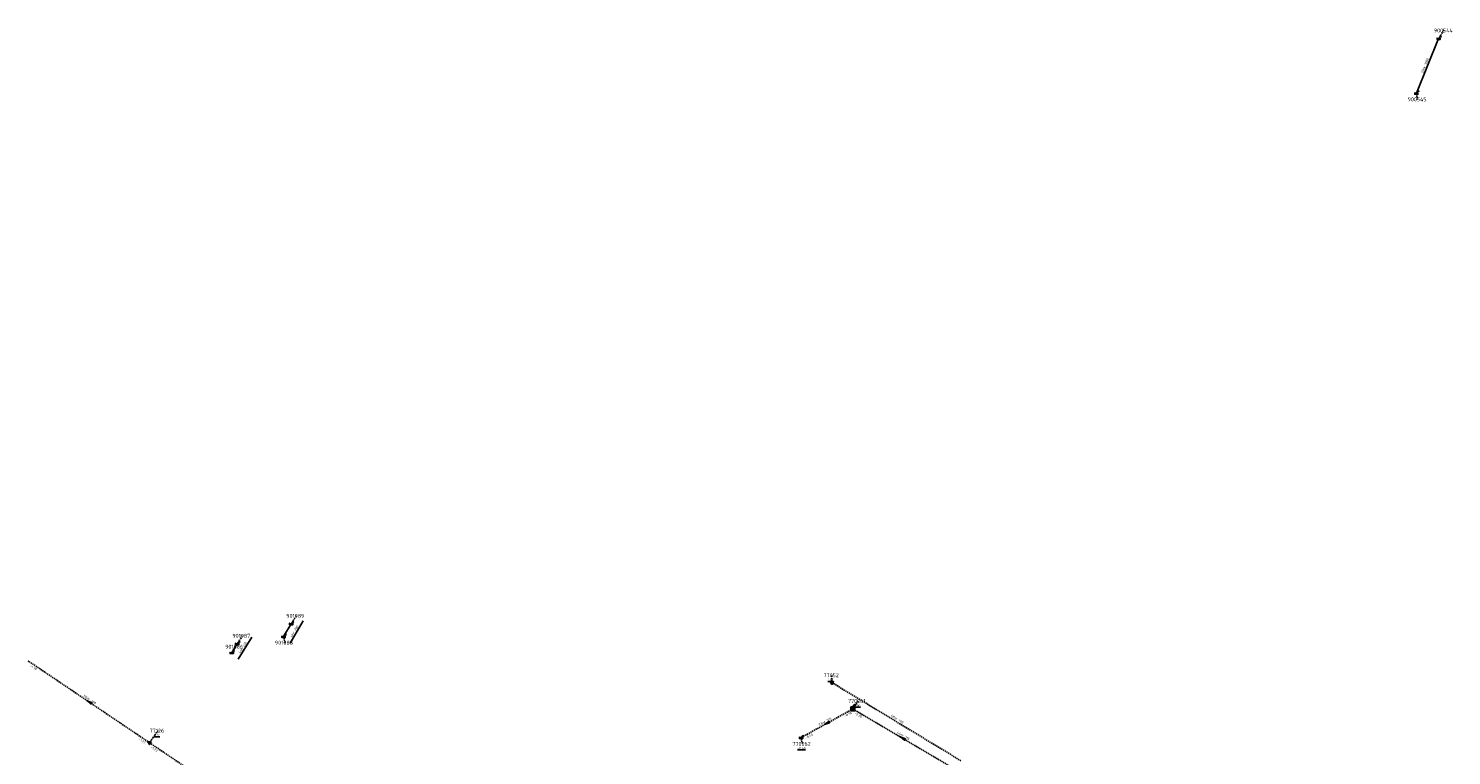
# Model space of a CAD drawing. Extents: x 188323 to 208361, y 565368 to 574910.
# Tile 253 of 256: x 202443 to 202985, y 573659 to 573936. Entities that reach past the tile are written whole.
import ezdxf

# ---------------------------------------------------------------- set-up
doc = ezdxf.new("R2010")
doc.units = 0
doc.linetypes.add('DASHDOT', pattern=[1, 0.5, -0.25, 0, -0.25])
doc.linetypes.add('DASHED', pattern=[0.75, 0.5, -0.25])
doc.layers.get('0').update_dxf_attribs({"linetype": 'CONTINUOUS'})
for name, color, linetype in [('RIO-AFM', 7, 'CONTINUOUS'), ('RIO-BOK', 7, 'CONTINUOUS'), ('RIO-DET', 7, 'CONTINUOUS'), ('RIO-KNP', 7, 'CONTINUOUS'), ('RIO-KNR', 7, 'CONTINUOUS'), ('RIO-LAG', 7, 'CONTINUOUS'), ('RIO-LAG_1B', 7, 'DASHED'), ('RIO-LAG_2B', 7, 'DASHED'), ('RIO-LEN', 7, 'CONTINUOUS'), ('RIO-MVD', 1, 'CONTINUOUS'), ('RIO-VRB', 6, 'DASHDOT'), ('RIO-VRH', 7, 'CONTINUOUS')]:
    doc.layers.add(name, color=color, linetype=linetype)
doc.styles.add('RIO-TXT', font='isocp.shx')

# ---------------------------------------------------------------- blocks, each defined once
blk = doc.blocks.new('L_VHR')
blk.add_lwpolyline([(-0.5, 0), (0.5, 0), (-0.5, 0.15), (-0.5, -0.15), (0.5, 0)])
blk = doc.blocks.new('K_OVL')
for points in [[(0.6, 0.6), (-0.6, 0.6), (-0.6, -0.6), (0.6, -0.6)], [(1, 1.25), (0.474823, 0.983111), (0.413034, 1.369554)]]:
    blk.add_lwpolyline(points, close=True)
blk.add_arc((0.81571, 0.439293), 0.83139, 77.193131, 168.854604)
blk.add_solid([(-0.6, 0.6), (0.6, 0.6), (-0.6, -0.6), (0.6, -0.6)])
at = {"style": 'RIO-TXT', "flags": 1}
blk.add_attdef('KNOOPNAAM', (2, 2), '', height=1, dxfattribs=at)
blk = doc.blocks.new('K_UTB')
blk.add_lwpolyline([(0.5, 0.15), (0.5, -0.3), (-0.5, -0.3), (-0.5, 0.15), (-0.45, 0.15), (-0.45, -0.25), (0, -0.25), (0.45, -0.25), (0.45, 0.15)], close=True)
blk.add_lwpolyline([(0.85, 0.6), (0.55, 0.65), (0.614828, 0.459583), (0.850842, 0.598937)])
blk.add_arc((0.85, -0.25), 0.85, 90, 180)
at = {"style": 'RIO-TXT', "flags": 1}
blk.add_attdef('KNOOPNAAM', (2, 2), '', height=1, dxfattribs=at)
blk = doc.blocks.new('K_IPD')
blk.add_lwpolyline([(-0.496027, 0.307994), (0.503973, 0.307994), (0.003973, -0.558031)], close=True)
blk.add_solid([(-0.496027, 0.307994), (0.503973, 0.307994), (0.003973, -0.558031)])
at = {"style": 'RIO-TXT', "flags": 1}
blk.add_attdef('KNOOPNAAM', (2, 2), '', height=1, dxfattribs=at)
blk = doc.blocks.new('K_FIC')
blk.add_circle((0, 0), 0.0625)
at = {"style": 'RIO-TXT', "flags": 1}
blk.add_attdef('KNOOPNAAM', (2, 2), '', height=1, dxfattribs=at)
blk = doc.blocks.new('1350_90______901086____901087_')
at = {"layer": 'RIO-LAG'}
blk.add_line((0, 0), (5.149, 8.362), dxfattribs=at)
at = {"layer": 'RIO-AFM', "style": 'RIO-TXT'}
blk.add_text('r 200', height=0.9, rotation=58.3679, dxfattribs=at).set_placement((1.5827, 3.5235))
at = {"layer": 'RIO-LEN', "style": 'RIO-TXT'}
blk.add_text('4m', height=0.9, rotation=58.3679, dxfattribs=at).set_placement((0.7332, 2.144))
blk = doc.blocks.new('1351_90______901088____901089_')
at = {"layer": 'RIO-LAG'}
blk.add_line((0, 0), (5.006, 8.448), dxfattribs=at)
at = {"layer": 'RIO-AFM', "style": 'RIO-TXT'}
blk.add_text('r 200', height=0.9, rotation=59.3433, dxfattribs=at).set_placement((1.5222, 3.5495))
at = {"layer": 'RIO-LEN', "style": 'RIO-TXT'}
blk.add_text('6m', height=0.9, rotation=59.3433, dxfattribs=at).set_placement((0.6963, 2.1558))

msp = doc.modelspace()

# ---------------------------------------------------------------- linework, layer by layer
at = {"layer": 'RIO-LAG'}
for p, q in [((202980.128, 573932.416), (202971.632, 573911.552)), ((202540.16, 573704.512), (202543.04, 573709.376)), ((202520.4, 573698.368), (202522.496, 573701.76))]:
    msp.add_line(p, q, dxfattribs=at)
at = {"layer": 'RIO-LAG_1B'}
for p, q in [((202756.992, 573676.928), (202737.248, 573665.984)), ((202795.008, 573654.528), (202756.992, 573676.928))]:
    msp.add_line(p, q, dxfattribs=at)
at = {"layer": 'RIO-LAG_2B'}
for p, q in [((202489.056, 573664.064), (202443.04, 573695.104)), ((202748.992, 573686.976), (202798.304, 573657.088)), ((202547.28, 573624.704), (202489.056, 573664.064))]:
    msp.add_line(p, q, dxfattribs=at)
at = {"layer": 'RIO-VRB'}
for p, q in [((202980.13, 573932.42), (202982.1064, 573935.4758)), ((202971.63, 573911.56), (202972.1635, 573909.2316)), ((202543.04, 573709.36), (202545.0164, 573712.4158)), ((202520.4, 573698.34), (202521.7336, 573700.6297)), ((202522.5, 573701.75), (202524.4764, 573704.8058)), ((202540.16, 573704.5), (202540.6935, 573702.1716)), ((202749, 573687), (202748.9997, 573689.775)), ((202756.99, 573676.92), (202758.9664, 573679.9758)), ((202489.06, 573664.05), (202492.3218, 573668.638)), ((202737.24, 573665.96), (202737.7735, 573663.6316))]:
    msp.add_line(p, q, dxfattribs=at)

# ---------------------------------------------------------------- block references
at = {"layer": 'RIO-DET'}
for name, p in [('1351_90______901088____901089_', (202542.656, 573702.016)), ('1350_90______901086____901087_', (202522.896, 573695.872))]:
    msp.add_blockref(name, p, dxfattribs=at)
at = {"layer": 'RIO-KNP', "xscale": 1.25, "yscale": 1.25, "zscale": 1.25}
for name, p in [('K_UTB', (202980.128, 573932.416)), ('K_UTB', (202971.632, 573911.552)), ('K_UTB', (202543.04, 573709.376)), ('K_UTB', (202522.496, 573701.76)), ('K_UTB', (202540.16, 573704.512)), ('K_FIC', (202443.04, 573695.104)), ('K_UTB', (202520.4, 573698.368)), ('K_IPD', (202748.992, 573686.976)), ('K_OVL', (202756.992, 573676.928)), ('K_IPD', (202489.056, 573664.064)), ('K_UTB', (202737.248, 573665.984))]:
    msp.add_blockref(name, p, dxfattribs=at)
at = {"layer": 'RIO-VRH', "xscale": 2, "yscale": 2, "zscale": 2}
for p, rotation in [((202466.05, 573679.57), 146.0042), ((202747.115, 573671.44), 209.0246), ((202776, 573665.74), 149.5428)]:
    msp.add_blockref('L_VHR', p, dxfattribs=dict(at, rotation=rotation))

# ---------------------------------------------------------------- texts
at = {"layer": 'RIO-AFM', "style": 'RIO-TXT'}
for s, rotation, p in [('r 1000', 427.8233, (202975.0033, 573921.1806)), ('r 200', 326.0042, (202465.6671, 573680.4519)), ('r 315', 389.0246, (202746.1606, 573671.4898)), ('r 160', 328.7667, (202773.2255, 573672.913)), ('r 315', 329.5428, (202775.5616, 573666.5935))]:
    msp.add_text(s, height=0.9, rotation=rotation, dxfattribs=at).set_placement(p)
at = {"layer": 'RIO-BOK', "style": 'RIO-TXT'}
for s, rotation, p in [('-1.30', 326.0042, (202443.4189, 573693.1468)), ('-0.36', 389.0246, (202754.079, 573673.7169)), ('-0.36', 329.5428, (202757.4881, 573675.0039)), ('-1.23', 326.0042, (202484.8963, 573665.209)), ('-1.23', 325.9628, (202489.4375, 573662.1066)), ('-0.40', 389.0246, (202739.1436, 573665.4163))]:
    msp.add_text(s, height=0.9, rotation=rotation, dxfattribs=at).set_placement(p)
at = {"layer": 'RIO-KNR', "style": 'RIO-TXT'}
for s, p in [('900544', (202978.2814, 573934.7258)), ('900545', (202968.3385, 573908.4816)), ('901089', (202541.1914, 573711.6658)), ('901086', (202517.9086, 573699.8797)), ('901087', (202520.6514, 573704.0558)), ('901088', (202536.8685, 573701.4216)), ('77052', (202745.8122, 573689.025)), ('770061', (202755.1414, 573679.2258)), ('77126', (202489.1343, 573667.888)), ('770062', (202733.9485, 573662.8816))]:
    msp.add_text(s, height=1.5, dxfattribs=at).set_placement(p)
at = {"layer": 'RIO-LEN', "style": 'RIO-TXT'}
for s, rotation, p in [('23m', 427.8233, (202974.1895, 573919.1798)), ('56m', 326.0042, (202463.8756, 573681.6586)), ('58m', 328.7667, (202771.3779, 573674.0319)), ('23m', 389.0246, (202744.2726, 573670.4405)), ('44m', 329.5428, (202773.699, 573667.6873))]:
    msp.add_text(s, height=0.9, rotation=rotation, dxfattribs=at).set_placement(p)
at = {"layer": 'RIO-MVD', "style": 'RIO-TXT'}
for s, p in [('%%U1.10', (202747.4697, 573687.625)), ('%%U0.96', (202757.4364, 573677.8258)), ('%%U0.51', (202490.7918, 573666.488)), ('%%U-0.40', (202735.861, 573661.4816))]:
    msp.add_text(s, height=0.9, dxfattribs=at).set_placement(p)

doc.saveas('drawing.dxf')
